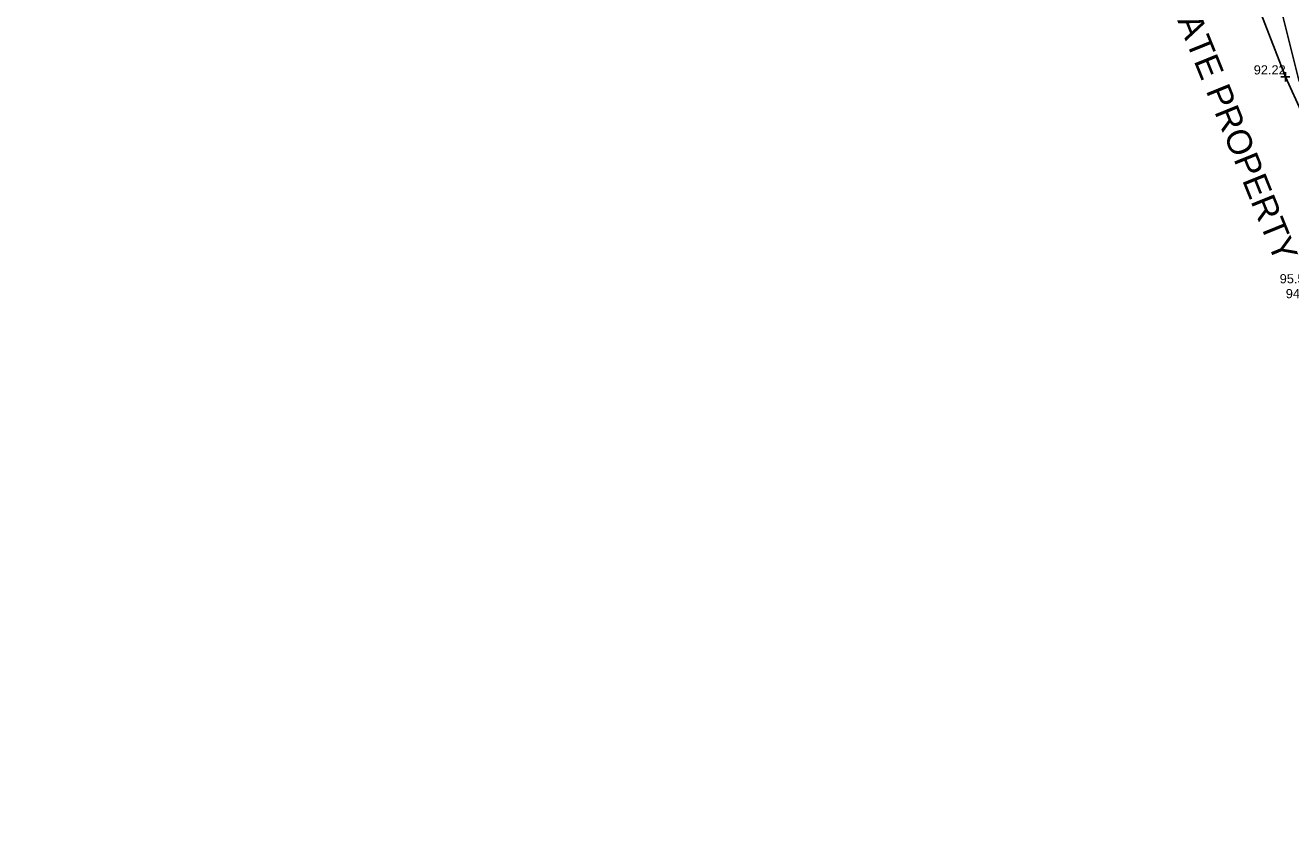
# Model space of a CAD drawing. Header units: metres. Extents: x 610185 to 614128, y 655663 to 660921.
# Tile 45 of 94: x 612966 to 613070, y 657704 to 657771. Entities that reach past the tile are written whole.
import ezdxf
from ezdxf.enums import TextEntityAlignment as Align

# ---------------------------------------------------------------- set-up
doc = ezdxf.new("R2010")
doc.units = ezdxf.units.M
doc.header["$MEASUREMENT"] = 0
doc.linetypes.add('DASHED', pattern=[19.05, 12.7, -6.35])
for name, color, linetype in [('3D_FENCE_ELEVATION', 7, 'Continuous'), ('CENTRE_LINE', 5, 'Continuous'), ('DETAIL_DES', 250, 'Continuous'), ('METAL_SPOTHEIGHT_ELEVATION', 250, 'Continuous'), ('SLOPE_BOTTOM_ELEVATION', 30, 'Continuous'), ('SLOPE_BOTTOM_LINE', 30, 'DASHED'), ('SLOPE_BOTTOM_SYMBOL', 30, 'Continuous')]:
    doc.layers.add(name, color=color, linetype=linetype)
doc.styles.add('REGULAR', font='swissl.ttf')

# ---------------------------------------------------------------- blocks, each defined once
blk = doc.blocks.new('S061')
at = {"color": 0, "linetype": 'Continuous'}
for p, q in [((-0.5, 0), (0.5, 0)), ((0, -0.5), (0, 0.5))]:
    blk.add_line(p, q, dxfattribs=at)

msp = doc.modelspace()

# ---------------------------------------------------------------- linework, layer by layer
at = {"layer": 'CENTRE_LINE', "color": 1, "flags": 128}
msp.add_lwpolyline([(613186.56, 657702.49), (613178.94, 657704.56), (613165.85, 657708.03), (613147.91, 657712.69), (613130.69, 657721.05), (613101.72, 657737.82), (613080.85, 657750.88), (613074.28, 657759.13), (613070.68, 657766.12), (613068.35, 657775.43), (613068.35, 657782.41), (613068.35, 657790.67), (613067.5, 657795.53), (613066.66, 657797.86), (613062.42, 657804), (613054.58, 657814.16), (613045.9, 657823.47), (613021.06, 657847.29), (613003.05, 657864.01), (612986.95, 657881.15), (612964.14, 657908.44)], dxfattribs=at)
at = {"layer": 'SLOPE_BOTTOM_LINE'}
msp.add_polyline3d([(612960.43, 657901.5, 92.49), (612972.31, 657895.09, 92.31), (612978.04, 657887.85, 92.2), (612983.22, 657881.48, 92.09), (612987.2, 657877.61, 92.31), (612993.88, 657870.98, 92.39), (612999.09, 657862.64, 92.03), (613003.76, 657855.78, 91.92), (613008.74, 657850.16, 92.1), (613015.92, 657841.57, 92.22), (613020.79, 657835.92, 92.22), (613024.85, 657832.19, 92.22), (613029.95, 657827.73, 92.19), (613040.19, 657817.9, 92.09), (613045.6, 657812.07, 92.12), (613052.79, 657803.66, 92.27), (613056.67, 657798.48, 92.12), (613061.07, 657790.13, 92.16), (613063.99, 657783.29, 92.37), (613065.84, 657776.01, 92.56), (613069.57, 657766.38, 92.22), (613073.55, 657757.63, 92.3)], dxfattribs=at)

# ---------------------------------------------------------------- block references
at = {"layer": 'SLOPE_BOTTOM_SYMBOL', "xscale": 0.75, "yscale": 0.75, "zscale": 0.75}
msp.add_blockref('S061', (613069.57, 657766.38, 92.22), dxfattribs=at)

# ---------------------------------------------------------------- texts
at = {"layer": '3D_FENCE_ELEVATION', "style": 'REGULAR'}
msp.add_text('95.54', height=0.75, dxfattribs=at).set_placement((613069.1, 657749.45, 95.54))
at = {"layer": 'DETAIL_DES', "style": 'REGULAR'}
msp.add_text('PRIVATE PROPERTY', height=2, rotation=292.0562, dxfattribs=at).set_placement((613058.24, 657777.06, 96.92))
at = {"layer": 'METAL_SPOTHEIGHT_ELEVATION', "style": 'REGULAR'}
msp.add_text('94.01', height=0.75, dxfattribs=at).set_placement((613070.91, 657748.98, 94.01), align=Align.TOP_CENTER)
at = {"layer": 'SLOPE_BOTTOM_ELEVATION', "style": 'REGULAR'}
msp.add_text('92.22', height=0.75, dxfattribs=at).set_placement((613066.97, 657766.58, 92.22))

doc.saveas('drawing.dxf')
